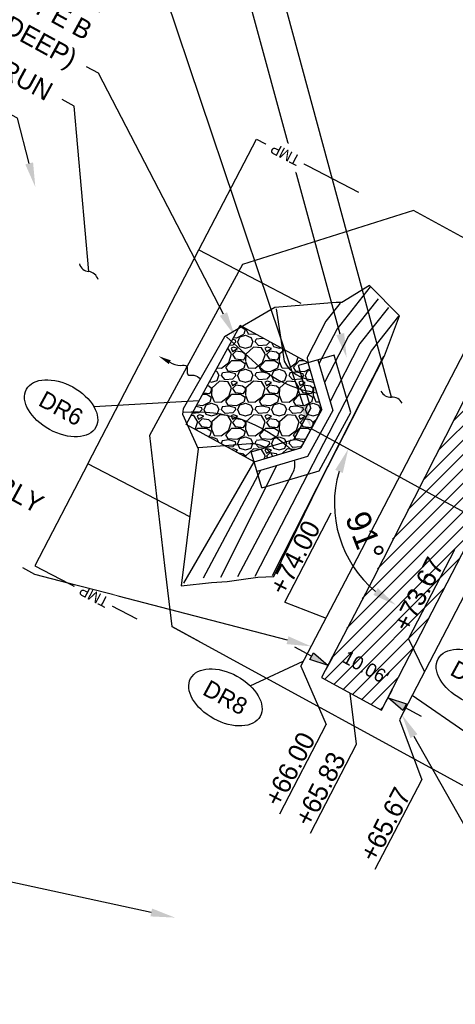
# Model space of a CAD drawing. Header units: feet. Extents: x 1581629 to 1587432, y 669265 to 673960.
# Tile 3 of 8: x 1583295 to 1583359, y 672738 to 672884. Entities that reach past the tile are written whole.
import ezdxf
from ezdxf import colors
from ezdxf.entities.mleader import LeaderData, LeaderLine
from ezdxf.enums import TextEntityAlignment as Align
from ezdxf.math import Vec2, Vec3

# ---------------------------------------------------------------- set-up
doc = ezdxf.new("R2010")
doc.units = ezdxf.units.FT
doc.header["$MEASUREMENT"] = 0
doc.linetypes.add('constlimit', pattern=[0])
doc.layers.add('DR_P_Storm_Sewer', color=1, linetype='Continuous', true_color=0xff0000)
for name, color, linetype in [('DR_P_Text', 1, 'Continuous'), ('DT_P_Contour_Major', 5, 'Continuous'), ('DT_P_Contour_Minor', 3, 'Continuous'), ('DT_P_TIN_Hull', 5, 'Continuous'), ('PV_P_EOP', 6, 'Continuous'), ('PV_P_Text', 8, 'Continuous'), ('RD_P_Fence', 230, 'fencepr'), ('RW_P_Const_Limits', 30, 'constlimit'), ('RW_P_Esmt_SW', 203, 'esmtswpr'), ('RW_P_Esmt_TMP', 8, 'esmtmppr'), ('SC_Scratch20', 7, 'Continuous'), ('SC_Shading1', 247, 'Continuous'), ('SH_Data', 7, 'Continuous')]:
    doc.layers.add(name, color=color, linetype=linetype)
doc.styles.add('Slanted', font='font31.shx', dxfattribs={"height": 0.1})
doc.styles.add('Slanted-Normal', font='font31.shx', dxfattribs={"height": 0.1})
doc.styles.get("Standard").update_dxf_attribs({"font": 'font31.shx'})
doc.styles.add('Straight-Normal', font='font30.shx', dxfattribs={"height": 0.1})
doc.linetypes.add('esmtmppr', pattern='A,1.95,-0.05,["TMP",Slanted,S=1,R=0,X=0,Y=-0.06],-0.35,1.95', length=4.3)
doc.linetypes.add('esmtswpr', pattern='A,1.95,-0.05,["SW",Slanted,S=1,R=0,X=0,Y=-0.06],-0.25,1.95', length=4.2)
doc.linetypes.add('fencepr', pattern='A,0.425,["x",Straight-Normal,S=1,R=0,X=0,Y=-0.045],0.425', length=0.85)
doc.dimstyles.new('COEC 1 DEGREE', dxfattribs={"dimscale": 20, "dimtxt": 0.18, "dimasz": 0.18, "dimexe": 0.18, "dimexo": 0.0625, "dimgap": 0.09, "dimtad": 1, "dimdec": 0, "dimzin": 0, "dimdsep": 46, "dimtxsty": 'Standard', "dimcen": 0.09, "dimclrd": 256, "dimclre": 256, "dimclrt": 256, "dimadec": 0, "dimazin": 0, "dimtfac": 1, "dimtdec": 0, "dimtofl": 0, "dimtmove": 0, "dimatfit": 3, "dimfxl": 1, "dimtolj": 1, "dimtzin": 0, "dimlwd": -1, "dimlwe": -1, "dimarcsym": 0})
doc.dimstyles.new('Dec-2  Slanted', dxfattribs={"dimtxt": 0.14, "dimasz": 0.14, "dimexe": 0.07000000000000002, "dimexo": 0.07000000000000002, "dimgap": 0.07000000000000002, "dimtad": 1, "dimzin": 3, "dimdsep": 46, "dimtxsty": 'Slanted-Normal', "dimblk": 'Dim1', "dimcen": 0, "dimclrd": 95, "dimclre": 95, "dimclrt": 7, "dimazin": 3, "dimtfac": 1, "dimtix": 1, "dimtofl": 0, "dimtmove": 1, "dimatfit": 3, "dimldrblk": 'Dim1', "dimfxl": 1, "dimtolj": 1, "dimtzin": 0, "dimlwd": -1, "dimlwe": -1, "dimarcsym": 0})

# ---------------------------------------------------------------- blocks, each defined once
blk = doc.blocks.new('_Integral')
at = {"color": 0, "linetype": 'ByBlock', "lineweight": -2}
for centre, start, end in [((0.44488802, -0.09133463), 101.9999999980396, 167.9999999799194), ((-0.44488802, 0.09133463), 282.0000000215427, 348.0000000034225)]:
    blk.add_arc(centre, 0.45416667, start, end, dxfattribs=at)
blk = doc.blocks.new('*D1060')
at = {"layer": 'Defpoints', "color": 0, "transparency": 16777216}
for p in [(1583543.652373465, 673169.5460108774), (1583337.746, 672823.2889999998, 1007.702), (1583341.171176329, 672811.7030652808), (1583379.895, 672800.2959999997, 1007.702), (1583082.655235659, 672282.1443887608)]:
    blk.add_point(p, dxfattribs=at)
at = {"layer": 'DR_P_Text', "transparency": 16777216}
blk.add_arc((1583358.02740723, 672812.2251456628), 16.8643140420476, 163.6409656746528, 230.2943429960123, dxfattribs=at)
for points in [[(1583341.291451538, 672817.2045481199), (1583342.400218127, 672816.745596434), (1583343.22268989, 672820.3013720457)], [(1583347.585593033, 672799.7506905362), (1583346.921897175, 672798.7509366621), (1583350.253006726, 672797.259726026)]]:
    blk.add_solid(points, dxfattribs=at)
at = {"layer": 'DR_P_Text', "transparency": 16777216, "insert": (1583345.666347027, 672807.414094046), "char_height": 3.6, "attachment_point": 5, "rotation": 291.26649873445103}
blk.add_mtext('\\A1;91°', dxfattribs=at)
blk = doc.blocks.new('Dim1')
h = blk.add_hatch(color=4)
h.dxf.hatch_style = 1
h.paths.add_polyline_path([(0, 0), (-1.000000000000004, -0.1999999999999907), (-1.000000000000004, 0.1999999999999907)])
at = {"color": 4}
blk.add_lwpolyline([(0, 0), (-1.000000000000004, -0.1999999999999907), (-1.000000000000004, 0.1999999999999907), (0, 0)], dxfattribs=at)
blk = doc.blocks.new('*D1061')
at = {"layer": 'Defpoints', "color": 0, "transparency": 16777216}
for p in [(1583339.279985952, 672786.5699801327), (1583349.087486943, 672783.5344259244), (1583348.114407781, 672781.7506520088)]:
    blk.add_point(p, dxfattribs=at)
at = {"layer": 'PV_P_Text', "color": 95, "linetype": 'Continuous', "transparency": 16777216}
for p, q in [((1583337.795022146, 672789.694658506), (1583335.336979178, 672791.0355629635)), ((1583339.950438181, 672787.799001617), (1583340.923517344, 672789.5827755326)), ((1583348.784860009, 672782.9796734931), (1583349.757939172, 672784.7634474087)), ((1583351.545529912, 672782.1935214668), (1583354.003572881, 672780.8526170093))]:
    blk.add_line(p, q, dxfattribs=at)
at = {"layer": 'PV_P_Text', "color": 95, "transparency": 16777216, "xscale": 2.8, "yscale": 2.8, "zscale": 2.8}
for p, rotation in [((1583340.253065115, 672788.3537540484), 331.3867783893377), ((1583349.087486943, 672783.5344259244), 151.3867783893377)]:
    blk.add_blockref('Dim1', p, dxfattribs=dict(at, rotation=rotation))
at = {"layer": 'PV_P_Text', "color": 7, "transparency": 16777216, "insert": (1583345.819622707, 672788.0509839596), "char_height": 2, "attachment_point": 5, "rotation": 331.38677838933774, "style": 'Slanted-Normal'}
blk.add_mtext("\\A1;10.06'", dxfattribs=at)

msp = doc.modelspace()

# ---------------------------------------------------------------- hatches: boundary and pattern name
at = {"layer": 'SC_Shading1'}
h = msp.add_hatch(dxfattribs=at)
h.set_pattern_fill('ANSI31', color=256, scale=12)
h.set_pattern_definition([(45, (0, 0), (-1.060660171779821, 1.060660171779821), [])])
h.paths.add_polyline_path([(1583339.279985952, 672786.5699801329), (1583348.114407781, 672781.7506520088), (1583377.067940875, 672837.7204133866), (1583368.117275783, 672842.6031541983)])
h = msp.add_hatch(dxfattribs=at)
h.set_pattern_fill('GRAVEL', color=256, scale=5)
h.set_pattern_definition([(228.012787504, (1.577125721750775, 6.085780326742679), (-40.00000000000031, -45.00000000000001), [0.67268, -66.5954402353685]), (184.969740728, (1.127125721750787, 5.585780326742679), (59.99999999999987, 5.000000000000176), [1.15434, -114.27962380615]), (132.510447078, (-0.02287427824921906, 5.485780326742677), (50.00000000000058, -54.99999999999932), [0.8139400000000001, -80.5801629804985]), (267.273689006, (-1.972874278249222, 4.235780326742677), (5.000000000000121, 100.0000000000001), [1.051189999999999, -104.067790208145]), (292.833654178, (-2.022874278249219, 3.18578032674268), (-24.99999999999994, 60.00000000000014), [1.030774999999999, -102.0468656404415]), (357.273689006, (-1.622874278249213, 2.235780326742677), (-100.0000000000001, 5.000000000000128), [1.051189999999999, -104.067790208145]), (37.6942404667, (-0.5728742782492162, 2.18578032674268), (-64.99999999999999, -49.99999999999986), [1.390145, -137.62424274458]), (72.2553283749, (0.5271257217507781, 3.035780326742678), (35.00000000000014, 110), [1.312439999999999, -129.9316074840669]), (121.429565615, (0.9271257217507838, 4.285780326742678), (-40.0000000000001, 64.99999999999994), [1.05475, -104.420365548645]), (175.236358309, (0.3771257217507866, 5.18578032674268), (54.99999999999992, -5.00000000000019), [1.20416, -59.0038128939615]), (222.397437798, (-0.8228742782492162, 5.285780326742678), (-59.99999999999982, -54.99999999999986), [1.55724, -154.1668750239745]), (138.814074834, (2.977125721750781, 4.18578032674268), (-35.00000000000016, 30), [0.5315049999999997, -52.61922406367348]), (171.46923439, (2.577125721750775, 4.535780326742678), (64.99999999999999, -9.999999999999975), [1.011185, -100.107557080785]), (225, (1.577125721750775, 4.68578032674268), (-5.551115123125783e-16, -4.999999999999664), [0.707105, -6.3639628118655]), (203.198590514, (1.227125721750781, 5.285780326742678), (24.99999999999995, 9.999999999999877), [0.38079, -37.6980755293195]), (291.801409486, (0.8771257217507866, 5.13578032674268), (-4.99999999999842, 15.00000000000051), [0.538515, -26.3873090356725]), (30.96375653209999, (1.077125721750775, 4.63578032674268), (15.00000000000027, 9.999999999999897), [0.874645, -28.2801144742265]), (161.565051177, (1.827125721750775, 5.085780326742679), (10.00000000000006, -4.999999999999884), [0.6324549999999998, -15.17893330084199]), (16.389540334, (-2.022874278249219, 5.13578032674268), (49.99999999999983, 15.00000000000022), [0.886, -87.714225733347]), (70.3461759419, (-1.172874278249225, 5.38578032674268), (-20.0000000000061, -55.00000000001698), [0.7433049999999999, -73.58703873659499]), (293.198590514, (1.827125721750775, 6.085780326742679), (-9.999999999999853, 24.99999999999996), [0.761575, -37.3172905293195]), (343.610459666, (2.127125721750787, 5.38578032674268), (-49.99999999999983, 15.00000000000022), [0.8859999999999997, -87.71422573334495]), (339.44395478, (-2.022874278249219, 2.035780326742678), (-25.00000000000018, 10.00000000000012), [0.8543999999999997, -41.86561872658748]), (294.775140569, (-1.222874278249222, 1.735780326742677), (-25.00000000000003, 55.00000000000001), [0.71589, -70.87321531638]), (66.8014094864, (1.877125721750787, 1.085780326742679), (9.999999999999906, 24.99999999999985), [0.761575, -37.3172905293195]), (17.3540246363, (2.177125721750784, 1.785780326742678), (-64.99999999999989, -19.99999999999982), [0.838155, -82.97711807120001]), (69.44395478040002, (-0.5728742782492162, 1.085780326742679), (-10.00000000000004, -24.99999999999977), [0.4271999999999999, -42.29281872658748]), (101.309932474, (1.577125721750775, 1.085780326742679), (-4.999999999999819, 20.00000000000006), [0.25495, -25.240147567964]), (165.963756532, (1.527125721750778, 1.335780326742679), (14.99999999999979, -5.000000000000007), [1.030775, -19.5847531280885]), (186.009005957, (0.5271257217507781, 1.585780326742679), (50.00000000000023, 4.999999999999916), [0.9552499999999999, -94.56961587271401]), (303.690067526, (1.077125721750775, 4.18578032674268), (-4.999999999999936, 9.999999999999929), [0.7211099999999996, -17.30664637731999]), (353.157226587, (1.477125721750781, 3.585780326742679), (85.00000000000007, -10.00000000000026), [1.25897, -124.6378131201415]), (60.9453959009, (2.727125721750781, 3.43578032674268), (-19.99999999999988, -34.99999999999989), [0.51478, -50.963370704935]), (90, (2.977125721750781, 3.88578032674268), (-4.999999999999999, 5), [0.3, -4.699999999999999]), (120.256437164, (0.4271257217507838, 1.735780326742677), (20.00000000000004, -35.00000000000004), [0.69462, -68.76759994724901]), (48.01278750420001, (0.07712572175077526, 2.335780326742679), (40, 44.99999999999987), [1.34536, -65.92276023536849]), (0, (0.9771257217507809, 3.335780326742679), (5, 5), [1.3, -3.7]), (325.3048464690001, (2.277125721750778, 3.335780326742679), (50.0000000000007, -34.99999999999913), [0.7905699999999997, -78.26637150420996]), (254.054604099, (2.927125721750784, 2.88578032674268), (-5.000000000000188, -20.00000000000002), [0.72801, -35.6725394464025]), (207.645975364, (2.727125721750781, 2.18578032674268), (-94.99999999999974, -50.00000000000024), [1.185325, -117.347370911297]), (175.42607874, (1.677125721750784, 1.63578032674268), (-64.99999999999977, 5.000000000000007), [1.253995, -124.1453670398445])])
h.paths.add_polyline_path([(1583319.277739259, 672823.8887605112), (1583329.313723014, 672818.4139598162), (1583336.18959304, 672820.4359144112), (1583339.30240696, 672826.1420855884), (1583337.280452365, 672833.0179556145), (1583327.24446861, 672838.4927563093)])

# ---------------------------------------------------------------- linework, layer by layer
at = {"layer": 'DR_P_Storm_Sewer', "elevation": 1007.702, "flags": 128}
for points in [[(1583319.277739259, 672823.8887605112), (1583327.24446861, 672838.4927563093)], [(1583337.280452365, 672833.0179556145), (1583327.24446861, 672838.4927563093)], [(1583329.313723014, 672818.4139598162), (1583336.18959304, 672820.4359144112), (1583339.30240696, 672826.1420855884), (1583337.280452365, 672833.0179556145)], [(1583329.313723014, 672818.4139598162), (1583336.18959304, 672820.4359144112), (1583339.30240696, 672826.1420855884), (1583337.280452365, 672833.0179556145)], [(1583338.719521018, 672833.4411357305), (1583340.916762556, 672825.969183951), (1583337.20885491, 672819.1721327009), (1583329.736903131, 672816.9748911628)], [(1583330.442203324, 672814.5764434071), (1583338.907624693, 672817.0658298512), (1583343.607355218, 672825.6810145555), (1583341.117968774, 672834.1464359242)], [(1583341.117968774, 672834.1464359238), (1583335.841383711, 672832.5947754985)], [(1583328.890542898, 672819.8530284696), (1583335.170331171, 672821.6996961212), (1583337.688051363, 672826.3149872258), (1583335.841383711, 672832.5947754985)], [(1583337.688051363, 672826.3149872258), (1583335.170331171, 672821.6996961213)], [(1583339.30240696, 672826.1420855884), (1583336.18959304, 672820.4359144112)], [(1583329.313723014, 672818.4139598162), (1583319.277739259, 672823.8887605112)], [(1583330.442203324, 672814.5764434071), (1583328.890542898, 672819.8530284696)]]:
    msp.add_lwpolyline(points, dxfattribs=at)
at = {"layer": 'DR_P_Storm_Sewer'}
msp.add_spline([(1583316.837354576, 672833.093882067), (1583318.481117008, 672832.6284883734), (1583319.340383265, 672832.5365762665), (1583319.503834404, 672831.2785015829), (1583320.374138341, 672831.1645060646), (1583321.383676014, 672830.6137860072)], degree=3, dxfattribs=at)
msp.add_solid([(1583316.686502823, 672832.8173522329), (1583315.178175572, 672833.9989925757), (1583316.988206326, 672833.3704119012)], dxfattribs=at)
at = {"layer": 'DT_P_Contour_Major', "elevation": 1010, "flags": 128}
for points in [[(1583332.561979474, 672840.9878190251), (1583333.722038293, 672833.2332887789, 0.2773312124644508), (1583338.015766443, 672830.5174424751)], [(1583321.07961147, 672820.5246365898), (1583328.751039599, 672821.1024374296, -0.3029301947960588), (1583332.017410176, 672819.2090203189)]]:
    msp.add_lwpolyline(points, format="xyb", dxfattribs=at)
at = {"layer": 'DT_P_Contour_Major', "elevation": 1015, "flags": 128}
msp.add_lwpolyline([(1583329.45433299, 672801.5355748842), (1583346.624056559, 672834.7695177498), (1583350.702460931, 672839.8991547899)], dxfattribs=at)
at = {"layer": 'DT_P_Contour_Minor', "flags": 128}
for points, elevation in [([(1583346.457369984, 672844.2009348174), (1583341.562599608, 672838.0445086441), (1583338.88812869, 672832.8677675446)], 1012), ([(1583347.636288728, 672842.4700374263), (1583343.249751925, 672836.9528450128), (1583339.704687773, 672830.0909721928)], 1013), ([(1583349.169374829, 672841.1845961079), (1583344.936904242, 672835.8611813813), (1583340.521246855, 672827.3141768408)], 1014), ([(1583331.995969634, 672801.6233772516), (1583348.469525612, 672833.9842940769)], 1016), ([(1583318.927887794, 672800.4855795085), (1583329.313723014, 672818.4139598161)], 1011), ([(1583321.829423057, 672801.2721677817), (1583330.301627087, 672817.1409568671)], 1012), ([(1583324.371059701, 672801.3599701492), (1583332.658710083, 672817.8340931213)], 1013)]:
    msp.add_lwpolyline(points, dxfattribs=dict(at, elevation=elevation))
for points, elevation in [([(1583341.997468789, 672841.8051572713), (1583339.875447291, 672839.1361722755), (1583337.177622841, 672833.9142277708, 0.1752021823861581), (1583337.14237073, 672833.6445470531), (1583337.280452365, 672833.0179556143)], 1011), ([(1583325.203784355, 672836.8420667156), (1583330.099821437, 672832.3963035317, 0.1426224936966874), (1583338.580006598, 672828.5986842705)], 1009), ([(1583318.891683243, 672825.70331977, -0.2201088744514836), (1583334.911495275, 672820.0600702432)], 1009), ([(1583326.912696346, 672801.4477725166), (1583335.0398528, 672816.7516216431, 0.1572607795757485), (1583335.290096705, 672818.6078925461)], 1014)]:
    msp.add_lwpolyline(points, format="xyb", dxfattribs=dict(at, elevation=elevation))
at = {"layer": 'DT_P_TIN_Hull', "flags": 128}
msp.add_lwpolyline([(1583318.831960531, 672826.2217620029), (1583318.739430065, 672825.447521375), (1583321.043819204, 672820.3255077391), (1583318.547419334, 672800.0691474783), (1583323.013796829, 672800.5722058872), (1583325.344062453, 672800.7350551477), (1583327.413620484, 672801.0281922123), (1583329.848393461, 672801.3876835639), (1583332.227568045, 672801.4691081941), (1583339.022348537, 672815.3427513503), (1583348.574176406, 672834.0241697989), (1583350.786896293, 672839.9235864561), (1583349.20274267, 672841.5139764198), (1583347.925541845, 672842.8422795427), (1583346.375155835, 672844.4263307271), (1583342.247896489, 672841.9059032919), (1583341.448128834, 672841.8968358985), (1583332.362938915, 672841.1505670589), (1583324.932121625, 672836.8404209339)], close=True, dxfattribs=at)
at = {"layer": 'PV_P_EOP', "flags": 128}
msp.add_lwpolyline([(1583346.853562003, 672801.0465578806), (1583339.279985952, 672786.5699801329), (1583348.114407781, 672781.7506520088), (1583355.589197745, 672796.2312739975), (1583369.552225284, 672823.185913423), (1583377.067940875, 672837.7204133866), (1583368.117275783, 672842.6031541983), (1583360.656964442, 672828.1259999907)], close=True, dxfattribs=at)
at = {"layer": 'PV_P_Text', "flags": 128}
for points in [[(1583333.858370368, 672797.6719429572), (1583340.712353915, 672810.865595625)], [(1583352.096521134, 672792.2694448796), (1583358.95050468, 672805.4630975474)], [(1583333.858370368, 672797.6719429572), (1583339.92777616, 672795.3286802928)], [(1583352.096521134, 672792.2694448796), (1583354.470131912, 672787.394990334)], [(1583336.193463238, 672788.253731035), (1583339.956806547, 672779.6325320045)], [(1583344.44993998, 672776.7152325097), (1583343.503011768, 672784.2662473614)], [(1583333.102823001, 672766.4388793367), (1583339.956806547, 672779.6325320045)], [(1583350.764701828, 672780.3048713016), (1583354.063560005, 672771.4692946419)], [(1583337.63575143, 672763.5981836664), (1583344.44993998, 672776.7152325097)], [(1583347.209576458, 672758.2756419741), (1583354.063560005, 672771.4692946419)]]:
    msp.add_lwpolyline(points, dxfattribs=at)
at = {"layer": 'RD_P_Fence', "flags": 128}
for points, elevation in [([(1583336.193463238, 672788.253731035), (1583343.913, 672802.8789999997), (1583430.040586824, 672968.6712663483)], 1020.597), ([(1583400.781529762, 672876.4971527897), (1583358.418, 672794.949), (1583350.764701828, 672780.3048713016)], 1020.678)]:
    msp.add_lwpolyline(points, dxfattribs=dict(at, elevation=elevation))
at = {"layer": 'RW_P_Const_Limits', "flags": 128}
msp.add_lwpolyline([(1583401.462253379, 672880.6510649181), (1583445.387812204, 672965.2060631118), (1583439.176000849, 672968.4330430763), (1583428.334968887, 672974.064861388), (1583363.669347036, 672849.5860457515), (1583352.838628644, 672855.4943877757), (1583327.610620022, 672847.5165281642), (1583313.850671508, 672822.2928483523), (1583316.085738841, 672803.0730182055), (1583317.129563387, 672794.096943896), (1583365.862516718, 672767.5122848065), (1583371.05907004, 672769.0108671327), (1583415.885295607, 672745.7240473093), (1583444.928115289, 672801.6303495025), (1583399.975140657, 672824.9830143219), (1583397.952689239, 672831.3785169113), (1583385.272390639, 672837.9658176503), (1583406.175124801, 672878.2027707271)], close=True, dxfattribs=at)
msp.add_lwpolyline([(1583321.282720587, 672791.8313256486), (1583317.129563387, 672794.096943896)], dxfattribs=at)
at = {"layer": 'RW_P_Esmt_SW', "ltscale": 0.8, "flags": 128}
msp.add_lwpolyline([(1583319.829447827, 672810.279512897), (1583304.743620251, 672818.1164642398), (1583321.131733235, 672849.6629465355), (1583336.217560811, 672841.8259951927)], dxfattribs=at)
at = {"layer": 'RW_P_Esmt_TMP', "flags": 128}
for points in [[(1583321.131733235, 672849.6629465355), (1583329.635089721, 672866.0315781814), (1583344.720917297, 672858.1946268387)], [(1583304.743620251, 672818.1164642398), (1583296.906668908, 672803.0306366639), (1583311.992496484, 672795.193685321)]]:
    msp.add_lwpolyline(points, dxfattribs=at)
at = {"layer": 'SC_Scratch20', "elevation": 1007.702, "flags": 128}
msp.add_lwpolyline([(1583337.746, 672823.2889999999), (1583379.895, 672800.2959999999)], dxfattribs=at)
at = {"layer": 'SH_Data'}
for p, q in [((1583305.614325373, 672826.5638300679, 238.2669620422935), (1583321.206340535, 672827.4241241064, 1007.702)), ((1583328.740410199, 672785.3238295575, 326.7658351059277), (1583336.558388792, 672788.9451111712, 1020.597)), ((1583361.079619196, 672778.0816666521, 368.7464640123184), (1583352.640181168, 672783.8934889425, 1020.651125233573))]:
    msp.add_line(p, q, dxfattribs=at)
for centre in [(1583300.786026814, 672826.2974272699), (1583361.620731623, 672786.5243539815), (1583325.058465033, 672783.6183554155)]:
    msp.add_ellipse(centre, major_axis=(5.133543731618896, -2.800435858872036), ratio=0.6122345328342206, dxfattribs=at)

# ---------------------------------------------------------------- texts
at = {"layer": 'PV_P_Text', "char_height": 2.8, "width": 21.50180755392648, "attachment_point": 1, "rotation": 62.54853028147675, "style": 'Straight-Normal'}
for s, insert in [('+74.00', (1583331.402003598, 672799.7859138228)), ('+73.67', (1583349.640154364, 672794.3834157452)), ('+66.00', (1583330.64645623, 672768.5528502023)), ('+65.83', (1583335.130184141, 672765.6174454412)), ('+65.67', (1583344.753209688, 672760.3896128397))]:
    msp.add_mtext(s, dxfattribs=dict(at, insert=insert))
at = {"layer": 'SH_Data', "style": 'Slanted-Normal'}
for s, p in [('DR6', (1583300.786026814, 672826.2974272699)), ('DR4', (1583361.620731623, 672786.5243539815)), ('DR8', (1583325.058465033, 672783.6183554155))]:
    msp.add_text(s, height=2.5, rotation=331.3867784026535, dxfattribs=at).set_placement(p, align=Align.MIDDLE_CENTER)

# ---------------------------------------------------------------- dimensions: what is measured, and where the dimension line sits
at = {"layer": 'PV_P_Text'}
dim = msp.add_aligned_dim(p1=(1583339.279985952, 672786.5699801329), p2=(1583348.114407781, 672781.7506520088), distance=2.0319282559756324, dimstyle='Dec-2  Slanted', override={"dimpost": "'"}, dxfattribs=at)
dim.commit()
dim.dimension.update_dxf_attribs({"geometry": '*D1061', "text_midpoint": (1583345.819622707, 672788.0509839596)})

# ---------------------------------------------------------------- leaders
at = {"layer": 'DR_P_Text'}
ml = msp.add_multileader_mtext('Standard', dxfattribs=at)
ml.set_content("23 CY ROCK CHANNEL \\PPROTECTION, TYPE B\\P (15'L x HEADWALL WIDTH X 2.5' DEEP)", color=256, style='Straight-Normal')
ml.set_leader_properties()
ml.build(insert=Vec2(0, 0))
ml.multileader.update_dxf_attribs({"text_right_attachment_type": 3, "dogleg_length": 0.1, "arrow_head_size": 3.6, "scale": 20})
ctx = ml.context
ctx.base_point, ctx.scale, ctx.char_height, ctx.arrow_head_size, ctx.plane_origin, ctx.plane_x_axis, ctx.plane_y_axis = Vec3(1583236.317830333, 672924.5679249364, -1010.717), 20, 2.8, 3.6, Vec3(1583327.742518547, 672850.4270271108, -1010.717), Vec3(0.8778715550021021, -0.478896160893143), Vec3(0.478896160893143, 0.8778715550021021)
ctx.right_attachment, ctx.text_align_type = 3, 2
notes = []
notes.append((ctx, [(1, (1, 1, 0), (1583306.291640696, 672875.764062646, -1010.717), (-0.8778715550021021, 0.478896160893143), 2, [(0, [(1583326.432820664, 672837.0049056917, -1010.717)], 0, [])])]))
ctx.mtext.insert, ctx.mtext.text_direction, ctx.mtext.rotation, ctx.mtext.width, ctx.mtext.defined_height, ctx.mtext.alignment, ctx.mtext.flow_direction = Vec3(1583307.920306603, 672887.1021353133, -1010.717), Vec3(0.8778715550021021, -0.478896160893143), 5.783788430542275, 79.1002794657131, 12.31830385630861, 3, 5
ml = msp.add_multileader_mtext('Standard', dxfattribs=at)
ml.set_content('CLEAR AND GRUB ONLY AS NECESSARY FOR CONSTRUCTION ', color=256, style='Straight-Normal')
ml.set_leader_properties()
ml.set_arrow_properties(name='INTEGRAL')
ml.build(insert=Vec2(0, 0))
ml.multileader.update_dxf_attribs({"text_right_attachment_type": 3, "dogleg_length": 0.1, "arrow_head_size": 3.6, "scale": 20})
ctx = ml.context
ctx.base_point, ctx.scale, ctx.char_height, ctx.arrow_head_size, ctx.plane_origin, ctx.plane_x_axis, ctx.plane_y_axis = Vec3(1583266.656766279, 672951.8960549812), 20, 2.8, 3.6, Vec3(1583347.703691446, 672833.5998970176), Vec3(0.8778715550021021, -0.478896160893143), Vec3(0.478896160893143, 0.8778715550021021)
ctx.right_attachment, ctx.text_align_type = 3, 2
notes.append((ctx, [(1, (1, 1, 0), (1583326.204566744, 672914.0956734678), (-0.8778715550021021, 0.478896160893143), 2, [(0, [(1583349.605445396, 672827.9432093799)], 0, [])])]))
ctx.mtext.insert, ctx.mtext.text_direction, ctx.mtext.rotation, ctx.mtext.width, ctx.mtext.alignment, ctx.mtext.flow_direction = Vec3(1583325.5983839, 672921.3370122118), Vec3(0.8778715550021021, -0.478896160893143), 5.783788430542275, 65.3434067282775, 3, 5
ml = msp.add_multileader_mtext('Standard', dxfattribs=at)
ml.set_content('Ex. HEADWALL (TBR)', color=256, style='Straight-Normal')
ml.set_leader_properties()
ml.build(insert=Vec2(0, 0))
ml.multileader.update_dxf_attribs({"text_right_attachment_type": 3, "dogleg_length": 0.1, "arrow_head_size": 3.6, "scale": 20})
ctx = ml.context
ctx.base_point, ctx.scale, ctx.char_height, ctx.arrow_head_size, ctx.plane_origin, ctx.plane_x_axis, ctx.plane_y_axis = Vec3(1583281.850877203, 672930.0219574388), 20, 2.8, 3.6, Vec3(1583309.340838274, 672860.4625546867), Vec3(0.8778715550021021, -0.478896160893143), Vec3(0.478896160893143, 0.8778715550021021)
ctx.right_attachment, ctx.text_align_type = 3, 2
notes.append((ctx, [(1, (1, 1, 0), (1583322.85723295, 672907.6521856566), (-0.8778715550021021, 0.478896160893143), 2, [(0, [(1583342.978595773, 672833.7804445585)], 0, [])])]))
ctx.mtext.insert, ctx.mtext.text_direction, ctx.mtext.rotation, ctx.mtext.width, ctx.mtext.defined_height, ctx.mtext.alignment, ctx.mtext.flow_direction = Vec3(1583320.016201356, 672910.7967904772), Vec3(0.8778715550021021, -0.478896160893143), 5.783788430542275, 49.17922111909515, 13.55993156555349, 3, 5
ml = msp.add_multileader_mtext('Standard', dxfattribs=at)
ml.set_content('UNT TO MUD RUN', color=256, style='Straight-Normal')
ml.set_leader_properties(color=256)
ml.set_arrow_properties(name='INTEGRAL')
ml.build(insert=Vec2(0, 0))
ml.multileader.update_dxf_attribs({"text_right_attachment_type": 3, "dogleg_length": 0.1, "arrow_head_size": 3.6, "scale": 20})
ctx = ml.context
ctx.base_point, ctx.scale, ctx.char_height, ctx.arrow_head_size, ctx.plane_origin, ctx.plane_x_axis, ctx.plane_y_axis = Vec3(1583267.531858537, 672890.0884566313, -1010.717), 20, 2.8, 3.6, Vec3(1583294.175818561, 672847.5306029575, -1010.717), Vec3(0.8778715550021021, -0.478896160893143), Vec3(0.478896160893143, 0.8778715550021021)
ctx.right_attachment, ctx.text_align_type = 3, 2
notes.append((ctx, [(1, (1, 1, 0), (1583302.705245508, 672870.9006837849, -1010.717), (-0.8778715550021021, 0.478896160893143), 2, [(0, [(1583304.865118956, 672846.4679351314, -1010.717)], 0, [])])]))
ctx.mtext.insert, ctx.mtext.text_direction, ctx.mtext.rotation, ctx.mtext.width, ctx.mtext.defined_height, ctx.mtext.alignment, ctx.mtext.flow_direction = Vec3(1583299.864213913, 672874.0452886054, -1010.717), Vec3(0.8778715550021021, -0.478896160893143), 5.783788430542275, 49.17922111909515, 13.55993156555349, 3, 5
ml = msp.add_multileader_mtext('Standard', dxfattribs=at)
ml.set_content('TOP OF BANK', color=256, style='Straight-Normal')
ml.set_leader_properties()
ml.build(insert=Vec2(0, 0))
ml.multileader.update_dxf_attribs({"text_right_attachment_type": 3, "dogleg_length": 0.1, "arrow_head_size": 3.6, "scale": 20})
ctx = ml.context
ctx.base_point, ctx.scale, ctx.char_height, ctx.arrow_head_size, ctx.plane_origin, ctx.plane_x_axis, ctx.plane_y_axis = Vec3(1583265.38592255, 672884.9015032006), 20, 2.8, 3.6, Vec3(1583224.816884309, 672955.2414596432), Vec3(0.8778724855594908, -0.4788944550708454), Vec3(0.4788944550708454, 0.8778724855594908)
ctx.right_attachment, ctx.text_align_type = 3, 2
notes.append((ctx, [(1, (1, 1, 0), (1583294.336206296, 672869.1086282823), (-0.8778724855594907, 0.4788944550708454), 2, [(0, [(1583296.976, 672858.9649999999)], 0, [])])]))
ctx.mtext.insert, ctx.mtext.text_direction, ctx.mtext.rotation, ctx.mtext.width, ctx.mtext.defined_height, ctx.mtext.alignment, ctx.mtext.flow_direction = Vec3(1583291.495168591, 672872.2532275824), Vec3(0.8778724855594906, -0.4788944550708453), 5.783790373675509, 27.98463047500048, 18.86350078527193, 3, 5
ml = msp.add_multileader_mtext('Standard', dxfattribs=at)
ml.set_content('8\'-0" TYPE 47 WOVEN WIRE FENCE END ANCHOR POST ASSEMBLY', color=256, style='Straight-Normal')
ml.set_leader_properties()
ml.build(insert=Vec2(0, 0))
ml.multileader.update_dxf_attribs({"text_right_attachment_type": 3, "dogleg_length": 0.1, "arrow_head_size": 3.6, "scale": 20})
ctx = ml.context
ctx.base_point, ctx.scale, ctx.char_height, ctx.arrow_head_size, ctx.plane_origin, ctx.plane_x_axis, ctx.plane_y_axis = Vec3(1583373.870139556, 672742.917099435), 20, 2.8, 3.6, Vec3(1583354.427386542, 672818.4669641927), Vec3(0.8778724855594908, -0.4788944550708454), Vec3(0.4788944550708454, 0.8778724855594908)
ctx.right_attachment = 3
notes.append((ctx, [(0, (1, 1, 0), (1583372.114394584, 672743.8748883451), (0.8778724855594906, -0.4788944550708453), 2, [(0, [(1583351.148239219, 672781.0387471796)], 0, [])])]))
ctx.mtext.insert, ctx.mtext.text_direction, ctx.mtext.rotation, ctx.mtext.width, ctx.mtext.defined_height, ctx.mtext.flow_direction = Vec3(1583376.296336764, 672743.1883320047), Vec3(0.8778724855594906, -0.4788944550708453), 5.783790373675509, 53.87746048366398, 18.86350078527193, 5
for ctx, leaders in notes:
    for number, flags, end, landing, length, lines in leaders:
        leader = LeaderData()
        leader.index, (leader.has_last_leader_line, leader.has_dogleg_vector, leader.attachment_direction) = number, flags
        leader.last_leader_point, leader.dogleg_vector, leader.dogleg_length = Vec3(end), Vec3(landing), length
        for number, points, colour, breaks in lines:
            line = LeaderLine()
            line.index, line.vertices, line.color, line.breaks = number, Vec3.list(points), colors.encode_raw_color(colour), breaks
            leader.lines.append(line)
        ctx.leaders.append(leader)

# ---------------------------------------------------------------- next in the draw order: texts
at = {"layer": 'RW_P_Esmt_TMP', "char_height": 1.6, "width": 4.679660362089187, "attachment_point": 1, "rotation": 152.5485302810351, "bg_fill": 3, "box_fill_scale": 1.5, "bg_fill_color": 256, "bg_fill_transparency": 0}
for insert in [(1583335.544664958, 672862.0251921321), (1583307.269619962, 672796.7989352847)]:
    msp.add_mtext('TMP', dxfattribs=dict(at, insert=insert))

# ---------------------------------------------------------------- next in the draw order: dimensions: what is measured, and where the dimension line sits
at = {"layer": 'DR_P_Text'}
dim = msp.add_angular_dim_2l(base=(1583341.171176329, 672811.7030652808), line1=((1583082.655235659, 672282.1443887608), (1583543.652373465, 673169.5460108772)), line2=((1583337.746, 672823.2889999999, 1007.702), (1583379.895, 672800.2959999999, 1007.702)), dimstyle='COEC 1 DEGREE', dxfattribs=at)
dim.commit()
dim.dimension.update_dxf_attribs({"geometry": '*D1060', "text_midpoint": (1583342.311494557, 672806.1083510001), "dimtype": 162})

# ---------------------------------------------------------------- next in the draw order: leaders
ml = msp.add_multileader_mtext('Standard', dxfattribs=at)
ml.set_content("PROP. CULVERT OUTLET & PROP. HW 1.1\\PSTA. 12+50.00, 0.0' (LMT CULVERT)\\PSTA.^I25+97.81, 23.1' LT (LMT)", color=256, style='Straight-Normal')
ml.set_leader_properties()
ml.build(insert=Vec2(0, 0))
ml.multileader.update_dxf_attribs({"text_right_attachment_type": 3, "dogleg_length": 0.1, "arrow_head_size": 3.6, "scale": 20})
ctx = ml.context
ctx.base_point, ctx.scale, ctx.char_height, ctx.arrow_head_size, ctx.plane_origin, ctx.plane_x_axis, ctx.plane_y_axis = Vec3(1583241.447448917, 672942.4425745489), 20, 2.8, 3.6, Vec3(1583211.822999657, 672906.3491298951), Vec3(0.8778715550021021, -0.478896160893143), Vec3(0.478896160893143, 0.8778715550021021)
ctx.right_attachment, ctx.text_align_type = 3, 2
notes = []
notes.append((ctx, [(1, (1, 1, 0), (1583314.659629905, 672891.8721175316), (-0.8778715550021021, 0.478896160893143), 2, [(0, [(1583337.746, 672823.2889999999)], 0, [])])]))
ctx.mtext.insert, ctx.mtext.text_direction, ctx.mtext.rotation, ctx.mtext.width, ctx.mtext.defined_height, ctx.mtext.alignment, ctx.mtext.flow_direction = Vec3(1583316.437285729, 672903.4833057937), Vec3(0.8778715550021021, -0.478896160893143), 5.783788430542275, 95.77421676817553, 14.74104792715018, 3, 5
ml = msp.add_multileader_mtext('Standard', dxfattribs=at)
ml.set_content('8\'-0" TYPE 47 WOVEN WIRE FENCE END ANCHOR POST ASSEMBLY', color=256, style='Straight-Normal')
ml.set_leader_properties()
ml.build(insert=Vec2(0, 0))
ml.multileader.update_dxf_attribs({"text_right_attachment_type": 3, "dogleg_length": 0.1, "arrow_head_size": 3.6, "scale": 20})
ctx = ml.context
ctx.base_point, ctx.scale, ctx.char_height, ctx.arrow_head_size, ctx.plane_origin, ctx.plane_x_axis, ctx.plane_y_axis = Vec3(1583252.194034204, 672836.7901129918), 20, 2.8, 3.6, Vec3(1583238.34661735, 672905.6146306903), Vec3(0.8778724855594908, -0.4788944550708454), Vec3(0.4788944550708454, 0.8778724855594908)
ctx.right_attachment, ctx.text_align_type = 3, 2
notes.append((ctx, [(1, (1, 1, 0), (1583296.885211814, 672801.7785469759), (-0.8778724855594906, 0.4788944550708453), 2, [(0, [(1583337.724752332, 672791.1548785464)], 0, [])])]))
ctx.mtext.insert, ctx.mtext.text_direction, ctx.mtext.rotation, ctx.mtext.width, ctx.mtext.defined_height, ctx.mtext.alignment, ctx.mtext.flow_direction = Vec3(1583298.51385569, 672813.1166228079), Vec3(0.8778724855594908, -0.4788944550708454), 5.783790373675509, 53.87746048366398, 18.86350078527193, 3, 5
ml = msp.add_multileader_mtext('Standard', dxfattribs=at)
ml.set_content('TOP OF BANK', color=256, style='Straight-Normal')
ml.set_leader_properties()
ml.build(insert=Vec2(0, 0))
ml.multileader.update_dxf_attribs({"text_right_attachment_type": 3, "dogleg_length": 0.1, "arrow_head_size": 3.6, "scale": 20})
ctx = ml.context
ctx.base_point, ctx.scale, ctx.char_height, ctx.arrow_head_size, ctx.plane_origin, ctx.plane_x_axis, ctx.plane_y_axis = Vec3(1583245.470437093, 672776.2298464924), 20, 2.8, 3.6, Vec3(1583202.805239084, 672834.4400622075), Vec3(0.8778724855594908, -0.4788944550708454), Vec3(0.4788944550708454, 0.8778724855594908)
ctx.right_attachment, ctx.text_align_type = 3, 2
notes.append((ctx, [(1, (1, 1, 0), (1583274.420720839, 672760.4369715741), (-0.8778724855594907, 0.4788944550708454), 2, [(0, [(1583317.622219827, 672751.1150469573)], 0, [])])]))
ctx.mtext.insert, ctx.mtext.text_direction, ctx.mtext.rotation, ctx.mtext.width, ctx.mtext.defined_height, ctx.mtext.alignment, ctx.mtext.flow_direction = Vec3(1583271.579683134, 672763.5815708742), Vec3(0.8778724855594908, -0.4788944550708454), 5.783790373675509, 27.98463047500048, 18.86350078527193, 3, 5
for ctx, leaders in notes:
    for number, flags, end, landing, length, lines in leaders:
        leader = LeaderData()
        leader.index, (leader.has_last_leader_line, leader.has_dogleg_vector, leader.attachment_direction) = number, flags
        leader.last_leader_point, leader.dogleg_vector, leader.dogleg_length = Vec3(end), Vec3(landing), length
        for number, points, colour, breaks in lines:
            line = LeaderLine()
            line.index, line.vertices, line.color, line.breaks = number, Vec3.list(points), colors.encode_raw_color(colour), breaks
            leader.lines.append(line)
        ctx.leaders.append(leader)

doc.saveas('drawing.dxf')
